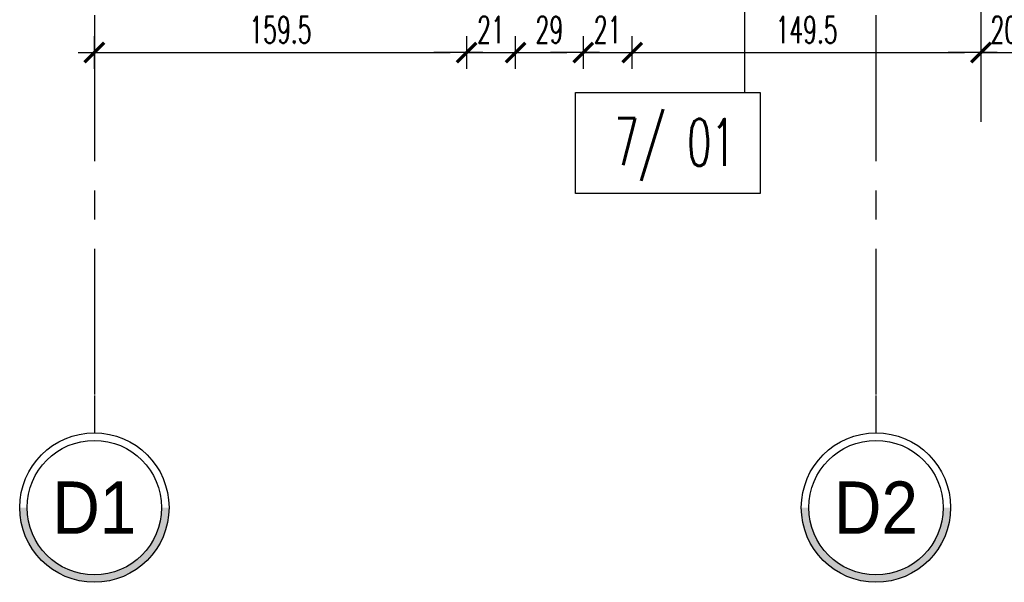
# Model space of a CAD drawing. Extents: x 41755 to 123924, y -112333 to 86187.
# Tile 154 of 256: x 99885 to 100307, y -17640 to -17399. Entities that reach past the tile are written whole.
import ezdxf
from ezdxf.enums import TextEntityAlignment as Align

# ---------------------------------------------------------------- set-up
doc = ezdxf.new("R2010")
doc.units = 0
doc.header["$LTSCALE"] = 50
doc.linetypes.add('CENTER', pattern=[2, 1.25, -0.25, 0.25, -0.25])
doc.layers.get('0').update_dxf_attribs({"color": 101, "linetype": 'CONTINUOUS'})
doc.layers.add('0-pomoc', color=21, linetype='CONTINUOUS', plot=False)
for name, color, linetype in [('Opis-pom', 6, 'CONTINUOUS'), ('Opis_pom_ramka', 6, 'CONTINUOUS'), ('Os-osie glowne', 1, 'CENTER'), ('Os-osie-opis', 16, 'CONTINUOUS'), ('Wym-wew', 8, 'CONTINUOUS')]:
    doc.layers.add(name, color=color, linetype=linetype)
doc.styles.add('dwg_opis duży', font='ARIAL.TTF', dxfattribs={"width": 0.9})
doc.styles.add('KA wymiar', font='romans.shx', dxfattribs={"width": 0.6})
doc.dimstyles.new('KA wymiar', dxfattribs={"dimscale": 50, "dimtxt": 0.23, "dimasz": 0.14, "dimexe": 0, "dimexo": 0, "dimgap": 0.08, "dimtad": 1, "dimdec": 1, "dimrnd": 0.5, "dimzin": 9, "dimdsep": 46, "dimtxsty": 'KA wymiar', "dimblk1": 'UKOS', "dimblk2": 'UKOS', "dimsah": 1, "dimcen": 0.2, "dimse1": 1, "dimse2": 1, "dimclrd": 256, "dimclre": 256, "dimclrt": 2, "dimadec": 0, "dimazin": 0, "dimtfac": 1, "dimtdec": 1, "dimtix": 1, "dimtmove": 2, "dimatfit": 3, "dimldrblk": 'DOT', "dimfxl": 0, "dimtolj": 1, "dimtzin": 9, "dimarcsym": 0})

# ---------------------------------------------------------------- blocks, each defined once
blk = doc.blocks.new('_opis_osi_liczbowy')
blk.add_hatch(color=256).paths.add_polyline_path([(32, 32), (32, 28.8, -1), (32, -28.8), (32, -32, 1)])
for radius in [32, 28.8]:
    blk.add_circle((32, 0), radius)
at = {"style": 'dwg_opis duży', "width": 0.9}
blk.add_attdef('AXNAMEH', text='', height=22.4, rotation=90, dxfattribs=at).set_placement((32, 0), align=Align.MIDDLE_CENTER)
blk = doc.blocks.new('_opis_pom_metka')
at = {"layer": 'Opis_pom_ramka'}
blk.add_lwpolyline([(-33.13, 0), (32.87, 0), (32.87, -36), (-33.13, -36)], close=True, dxfattribs=at)
at = {"style": 'KA wymiar', "width": 0.6}
blk.add_attdef('KO/', text='', height=16.8, dxfattribs=at).set_placement((3.45, -25.87), align=Align.RIGHT)
blk.add_attdef('NR', (3.8, -26.16), '', height=16.8, dxfattribs=at)
blk = doc.blocks.new('UKOS')
at = {"color": 1}
blk.add_line((0, 1), (0, -1), dxfattribs=at)
at = {"color": 8}
blk.add_line((1, 0), (-1, 0), dxfattribs=at)
at = {"color": 1, "const_width": 0.2}
blk.add_lwpolyline([(0.599, 0.599), (-0.599, -0.599)], dxfattribs=at)
blk = doc.blocks.new('*D2837')
at = {"layer": 'Wym-wew', "lineweight": -2}
blk.add_line((99923.97, -17413.4), (100069.47, -17413.4), dxfattribs=at)
at = {"layer": 'Wym-wew', "lineweight": -2, "xscale": 7.000000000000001, "yscale": 7.000000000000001, "zscale": 7.000000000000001, "rotation": 180}
blk.add_blockref('UKOS', (99916.97, -17413.4), dxfattribs=at)
at = {"layer": 'Wym-wew', "lineweight": -2, "xscale": 7.000000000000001, "yscale": 7.000000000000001, "zscale": 7.000000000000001}
blk.add_blockref('UKOS', (100076.47, -17413.4), dxfattribs=at)
at = {"layer": 'Wym-wew', "color": 2, "insert": (99996.72, -17403.65), "char_height": 11.5, "attachment_point": 5, "style": 'KA wymiar'}
blk.add_mtext('\\A1;159.5', dxfattribs=at)
blk = doc.blocks.new('_Dot')
at = {"layer": '0-pomoc', "color": 0, "lineweight": -2}
blk.add_line((-0.5, 0), (-1, 0), dxfattribs=at)
at = {"layer": '0-pomoc', "color": 0, "const_width": 0.5}
blk.add_lwpolyline([(-0.25, 0, 1), (0.25, 0, 1)], format="xyb", close=True, dxfattribs=at)
blk = doc.blocks.new('*D2838')
at = {"layer": 'Wym-wew', "lineweight": -2}
for p, q in [((100069.47, -17413.4), (100062.47, -17413.4)), ((100076.47, -17413.4), (100097.47, -17413.4)), ((100104.47, -17413.4), (100111.47, -17413.4))]:
    blk.add_line(p, q, dxfattribs=at)
at = {"layer": 'Wym-wew', "lineweight": -2, "xscale": 7.000000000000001, "yscale": 7.000000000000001, "zscale": 7.000000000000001}
blk.add_blockref('UKOS', (100076.47, -17413.4), dxfattribs=at)
at = {"layer": 'Wym-wew', "lineweight": -2, "xscale": 7.000000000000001, "yscale": 7.000000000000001, "zscale": 7.000000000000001, "rotation": 180}
blk.add_blockref('UKOS', (100097.47, -17413.4), dxfattribs=at)
at = {"layer": 'Wym-wew', "color": 2, "insert": (100086.97, -17403.65), "char_height": 11.5, "attachment_point": 5, "style": 'KA wymiar'}
blk.add_mtext('\\A1;21', dxfattribs=at)
blk = doc.blocks.new('*D2839')
at = {"layer": 'Wym-wew', "lineweight": -2}
blk.add_line((100104.47, -17413.4), (100119.47, -17413.4), dxfattribs=at)
at = {"layer": 'Wym-wew', "lineweight": -2, "xscale": 7.000000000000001, "yscale": 7.000000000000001, "zscale": 7.000000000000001, "rotation": 180}
blk.add_blockref('UKOS', (100097.47, -17413.4), dxfattribs=at)
at = {"layer": 'Wym-wew', "lineweight": -2, "xscale": 7.000000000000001, "yscale": 7.000000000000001, "zscale": 7.000000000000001}
blk.add_blockref('UKOS', (100126.47, -17413.4), dxfattribs=at)
at = {"layer": 'Wym-wew', "color": 2, "insert": (100111.97, -17403.65), "char_height": 11.5, "attachment_point": 5, "style": 'KA wymiar'}
blk.add_mtext('\\A1;29', dxfattribs=at)
blk = doc.blocks.new('*D2840')
at = {"layer": 'Wym-wew', "lineweight": -2}
for p, q in [((100119.47, -17413.4), (100112.47, -17413.4)), ((100126.47, -17413.4), (100147.47, -17413.4)), ((100154.47, -17413.4), (100161.47, -17413.4))]:
    blk.add_line(p, q, dxfattribs=at)
at = {"layer": 'Wym-wew', "lineweight": -2, "xscale": 7.000000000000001, "yscale": 7.000000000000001, "zscale": 7.000000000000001}
blk.add_blockref('UKOS', (100126.47, -17413.4), dxfattribs=at)
at = {"layer": 'Wym-wew', "lineweight": -2, "xscale": 7.000000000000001, "yscale": 7.000000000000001, "zscale": 7.000000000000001, "rotation": 180}
blk.add_blockref('UKOS', (100147.47, -17413.4), dxfattribs=at)
at = {"layer": 'Wym-wew', "color": 2, "insert": (100136.97, -17403.65), "char_height": 11.5, "attachment_point": 5, "style": 'KA wymiar'}
blk.add_mtext('\\A1;21', dxfattribs=at)
blk = doc.blocks.new('*D2841')
at = {"layer": 'Wym-wew', "lineweight": -2}
blk.add_line((100154.47, -17413.4), (100289.97, -17413.4), dxfattribs=at)
at = {"layer": 'Wym-wew', "lineweight": -2, "xscale": 7.000000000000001, "yscale": 7.000000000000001, "zscale": 7.000000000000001, "rotation": 180}
blk.add_blockref('UKOS', (100147.47, -17413.4), dxfattribs=at)
at = {"layer": 'Wym-wew', "lineweight": -2, "xscale": 7.000000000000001, "yscale": 7.000000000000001, "zscale": 7.000000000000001}
blk.add_blockref('UKOS', (100296.97, -17413.4), dxfattribs=at)
at = {"layer": 'Wym-wew', "color": 2, "insert": (100222.22, -17403.65), "char_height": 11.5, "attachment_point": 5, "style": 'KA wymiar'}
blk.add_mtext('\\A1;149.5', dxfattribs=at)
blk = doc.blocks.new('*D2846')
at = {"layer": 'Wym-wew', "lineweight": -2}
for p, q in [((100289.97, -17413.4), (100282.97, -17413.4)), ((100296.97, -17413.4), (100316.97, -17413.4)), ((100323.97, -17413.4), (100330.97, -17413.4))]:
    blk.add_line(p, q, dxfattribs=at)
at = {"layer": 'Wym-wew', "lineweight": -2, "xscale": 7.000000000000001, "yscale": 7.000000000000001, "zscale": 7.000000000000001}
blk.add_blockref('UKOS', (100296.97, -17413.4), dxfattribs=at)
at = {"layer": 'Wym-wew', "lineweight": -2, "xscale": 7.000000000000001, "yscale": 7.000000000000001, "zscale": 7.000000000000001, "rotation": 180}
blk.add_blockref('UKOS', (100316.97, -17413.4), dxfattribs=at)
at = {"layer": 'Wym-wew', "color": 2, "insert": (100306.97, -17403.65), "char_height": 11.5, "attachment_point": 5, "style": 'KA wymiar'}
blk.add_mtext('\\A1;20', dxfattribs=at)

msp = doc.modelspace()

# ---------------------------------------------------------------- linework, layer by layer
at = {"layer": 'Opis-pom'}
msp.add_lwpolyline([(100195.788, -17430.579), (100195.788, -17328.556)], dxfattribs=at)
at = {"layer": 'Os-osie glowne'}
for points in [[(99916.966, -15997.44), (99916.966, -17560.331)], [(100251.966, -15997.44), (100251.966, -17560.331)]]:
    msp.add_lwpolyline(points, dxfattribs=at)
at = {"layer": 'Os-osie-opis'}
for points in [[(99916.966, -17560.331), (99916.966, -17576.331)], [(100251.966, -17560.331), (100251.966, -17576.331)]]:
    msp.add_lwpolyline(points, dxfattribs=at)
at = {"layer": 'Wym-wew'}
msp.add_lwpolyline([(100296.966, -17362.44), (100296.966, -17443.136)], dxfattribs=at)

# ---------------------------------------------------------------- block references
at = {"layer": 'Opis-pom'}
ref = msp.add_blockref('_opis_pom_metka', (100162.915, -17430.579), dxfattribs=dict(at, xscale=1.2, yscale=1.2, zscale=1.2))
ref.add_attrib('KO/', '7/', dxfattribs={"layer": '0', "height": 20.16, "style": 'KA wymiar', "width": 0.6}).set_placement((100161.748, -17461.62), align=Align.RIGHT)
ref.add_attrib('NR', '01', (100171.025, -17461.976), dxfattribs={"layer": '0', "height": 20.16, "style": 'KA wymiar', "width": 0.6})
at = {"layer": 'Os-osie-opis', "rotation": 270}
for p, values in [((99916.966, -17576.331), {'AXNAMEH': 'D1'}), ((100251.966, -17576.331), {'AXNAMEH': 'D2'})]:
    msp.add_blockref('_opis_osi_liczbowy', p, dxfattribs=at).add_auto_attribs(values)

# ---------------------------------------------------------------- dimensions: what is measured, and where the dimension line sits
at = {"layer": 'Wym-wew'}
for base, p1, p2, picture, middle in [((100296.966, -17413.405), (100147.466, -17372.44), (100296.966, -17362.44), '*D2841', (100222.216, -17403.655)), ((100316.966, -17413.405), (100296.966, -17362.44), (100316.966, -17362.44), '*D2846', (100306.966, -17403.655)), ((100076.466, -17413.405), (99916.966, -17369.2), (100076.466, -17369.2), '*D2837', (99996.716, -17403.655)), ((100097.466, -17413.405), (100076.466, -17369.2), (100097.466, -17372.44), '*D2838', (100086.966, -17403.655)), ((100126.466, -17413.405), (100097.466, -17372.44), (100126.466, -17372.44), '*D2839', (100111.966, -17403.655)), ((100147.466, -17413.405), (100126.466, -17372.44), (100147.466, -17372.44), '*D2840', (100136.966, -17403.655))]:
    dim = msp.add_linear_dim(base=base, p1=p1, p2=p2, dimstyle='KA wymiar', override={"dimscale": 100, "dimtxt": 0.115, "dimasz": 0.07, "dimgap": 0.04, "dimdec": 2, "dimpost": '\\X', "dimtdec": 2}, dxfattribs=at)
    dim.commit()
    dim.dimension.update_dxf_attribs({"geometry": picture, "text_midpoint": middle})

doc.saveas('drawing.dxf')
